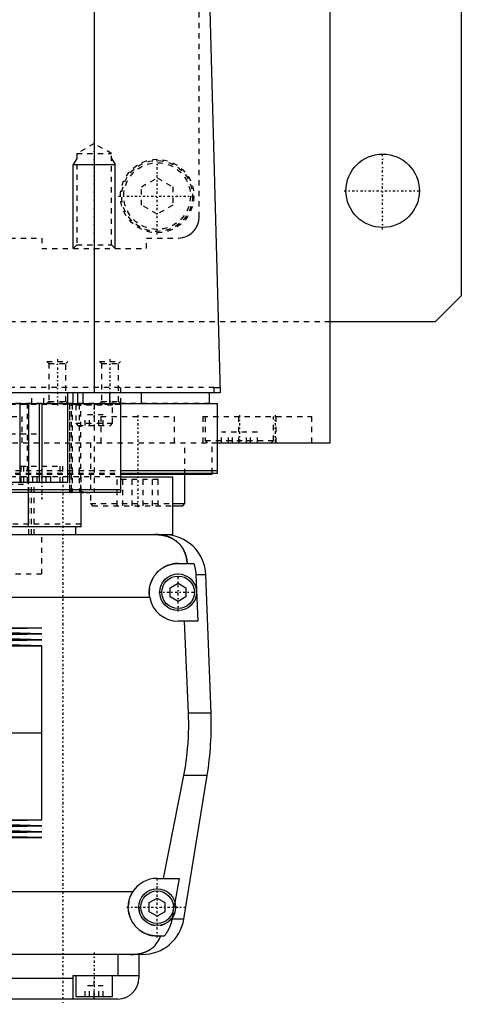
# Model space of a CAD drawing. Extents: x -125 to 125, y -123 to 447.
# Tile 4 of 10: x 41 to 125, y -82 to 106. Entities that reach past the tile are written whole.
import ezdxf

# ---------------------------------------------------------------- set-up
doc = ezdxf.new("R2010")
doc.units = 0
doc.linetypes.add('CENTER', pattern=[1.5, 0.45, -0.5, 0.05, -0.5])
doc.linetypes.add('DASHED', pattern=[2, 1, -1])
for name, color, linetype in [('AM_0', 7, 'CONTINUOUS'), ('AM_10', 7, 'CONTINUOUS'), ('AM_3', 7, 'DASHED'), ('AM_7', 7, 'CENTER')]:
    doc.layers.add(name, color=color, linetype=linetype)

msp = doc.modelspace()

# ---------------------------------------------------------------- linework, layer by layer
at = {"layer": 'AM_0', "color": 7, "linetype": 'CONTINUOUS'}
for p, q in [((125, 383), (125, 53)), ((100, 25), (100, 363)), ((55.06, 34.5), (55.06, 116.6)), ((76.83, 115.63), (79, 34.5)), ((125, 53), (120, 48)), ((120, 48), (100, 48)), ((79, 34.5), (-79, 34.5)), ((50, 17.5), (50, 34.5)), ((51, 32.5), (51, 34.5)), ((51.9, 32.5), (51.9, 34.5)), ((52.9, 32.5), (52.9, 34.5)), ((58, 32.5), (58, 34.5)), ((64, 32.5), (64, 34.5)), ((77, 32.5), (77, 34.5)), ((77.86, 34.5), (77.86, 35.5)), ((77.86, 35.5), (78.97, 35.5)), ((-78.5, 32.5), (78.5, 32.5)), ((40.83, 32.5), (40.83, 17.5)), ((42.5, 32.5), (42.5, 17.5)), ((44.5, 32.5), (44.5, 17.5)), ((45, 32.5), (45, 17.5)), ((60, 32.5), (60, 15.5)), ((78.5, 19.2), (78.5, 32.5)), ((78.56, 25), (100, 25)), ((88.79, 25), (88.79, 25.01)), ((60, 19.7), (78.5, 19.7)), ((60.01, 19), (77.5, 19)), ((60.04, 19.2), (78.5, 19.2)), ((72.29, 13.4), (72.29, 19)), ((77.5, 19), (77.5, 19.2)), ((-50, 17.5), (50, 17.5)), ((60.07, 18.5), (70, 18.5)), ((70, 7.5), (70, 18.5)), ((60, 16), (36, 16)), ((60, 15.5), (36, 15.5)), ((42.5, 9), (42.5, 15.5)), ((52.5, 9), (52.5, 15.5)), ((70.01, 13.4), (72.29, 13.4)), ((71.89, 13), (72.29, 13.4)), ((70, 13), (71.89, 13)), ((52.5, 9), (36, 9)), ((51.5, 7.5), (51.5, 9)), ((36, 7.5), (68.3, 7.5)), ((68.3, 7.5), (70, 7.5)), ((71, 2), (73.97, 2)), ((69.5, -2.63), (71, -1.77)), ((71, -1.77), (72.5, -2.63)), ((76.29, -0.2), (74.4, -0.2)), ((74.4, -0.2), (74.75, -9)), ((77.28, -26.54), (76.29, -0.2)), ((69.5, -4.37), (69.5, -2.63)), ((72.5, -2.63), (72.5, -4.37)), ((65.59, -4.5), (31.65, -4.5)), ((71, -5.23), (69.5, -4.37)), ((72.5, -4.37), (71, -5.23)), ((74.75, -9), (71, -9)), ((72.97, -26.54), (72.2, -9)), ((-45, -10.25), (45, -10.25)), ((22.5, -10.82), (45, -10.25)), ((45, -11.39), (22.5, -10.82)), ((-45, -11.39), (45, -11.39)), ((-45, -12.53), (45, -12.53)), ((22.5, -11.96), (45, -11.39)), ((45, -12.53), (22.5, -11.96)), ((22.5, -13.1), (45, -12.53)), ((45, -13.67), (22.5, -13.1)), ((-45, -13.67), (45, -13.67)), ((45, -30.25), (45, -13.67)), ((77.28, -26.54), (72.97, -26.54)), ((-45, -30.25), (45, -30.25)), ((45, -46.83), (45, -30.25)), ((68.19, -58), (72.1, -38.4)), ((76.54, -38.4), (72.1, -38.4)), ((72.1, -65.78), (76.54, -38.4)), ((-45, -46.83), (45, -46.83)), ((22.5, -47.4), (45, -46.83)), ((-45, -47.97), (45, -47.97)), ((45, -47.97), (22.5, -47.4)), ((22.5, -48.54), (45, -47.97)), ((45, -49.11), (22.5, -48.54)), ((-45, -49.11), (45, -49.11)), ((-45, -50.25), (45, -50.25)), ((22.5, -49.68), (45, -49.11)), ((45, -50.25), (22.5, -49.68)), ((67, -58), (71.21, -58)), ((71.21, -58), (70.39, -62.62)), ((22.85, -60.5), (62.39, -60.5)), ((65.5, -62.63), (67, -61.77)), ((67, -61.77), (68.5, -62.63)), ((65.5, -64.37), (65.5, -62.63)), ((68.5, -62.63), (68.5, -64.37)), ((67, -65.23), (65.5, -64.37)), ((68.5, -64.37), (67, -65.23)), ((69.87, -65.5), (69.82, -65.78)), ((72.1, -65.78), (69.82, -65.78)), ((68.39, -69), (67, -69)), ((64.2, -72.5), (12.5, -72.5)), ((59.5, -72.5), (59.5, -76.5)), ((63.5, -72.5), (63.5, -77)), ((51, -81), (51, -76.5)), ((51, -76.5), (63.5, -76.5)), ((51.5, -76.5), (51.5, -80.5)), ((58.5, -80.5), (58.5, -76.5)), ((12.5, -77), (51, -77)), ((51.5, -80.5), (58.5, -80.5)), ((55, -81), (55, -80.5)), ((59.5, -81), (12.5, -81))]:
    msp.add_line(p, q, dxfattribs=at)
for points in [[(72.74, 2, 0), (72.74, 2.05, 0), (72.73, 2.14, 0), (72.72, 2.23, 0), (72.72, 2.27, 0), (72.71, 2.32, 0), (72.7, 2.41, 0), (72.69, 2.5, 0), (72.68, 2.59, 0), (72.66, 2.68, 0), (72.65, 2.76, 0), (72.64, 2.81, 0), (72.63, 2.85, 0), (72.61, 2.94, 0), (72.6, 3.03, 0), (72.58, 3.11, 0), (72.56, 3.2, 0), (72.54, 3.28, 0), (72.52, 3.33, 0), (72.51, 3.37, 0), (72.49, 3.45, 0), (72.46, 3.53, 0), (72.45, 3.58, 0), (72.44, 3.62, 0), (72.41, 3.7, 0), (72.39, 3.78, 0), (72.37, 3.82, 0), (72.36, 3.86, 0), (72.33, 3.94, 0), (72.3, 4.01, 0), (72.27, 4.09, 0), (72.23, 4.17, 0), (72.2, 4.24, 0), (72.18, 4.28, 0), (72.17, 4.32, 0), (72.13, 4.39, 0), (72.1, 4.46, 0), (72.06, 4.54, 0), (72.02, 4.61, 0), (71.98, 4.68, 0), (71.96, 4.71, 0), (71.94, 4.75, 0), (71.9, 4.82, 0), (71.86, 4.89, 0), (71.82, 4.95, 0), (71.78, 5.02, 0), (71.73, 5.08, 0), (71.71, 5.12, 0), (71.69, 5.15, 0), (71.64, 5.21, 0), (71.6, 5.28, 0), (71.55, 5.34, 0), (71.5, 5.4, 0), (71.45, 5.46, 0), (71.43, 5.49, 0), (71.4, 5.52, 0), (71.35, 5.58, 0), (71.3, 5.64, 0), (71.25, 5.7, 0), (71.19, 5.75, 0), (71.14, 5.81, 0), (71.11, 5.84, 0), (71.08, 5.87, 0), (71.03, 5.92, 0), (70.97, 5.98, 0), (70.94, 6, 0), (70.91, 6.03, 0), (70.85, 6.08, 0), (70.79, 6.13, 0), (70.76, 6.16, 0), (70.73, 6.18, 0), (70.67, 6.23, 0), (70.6, 6.28, 0), (70.54, 6.33, 0), (70.47, 6.38, 0), (70.41, 6.43, 0), (70.37, 6.45, 0), (70.34, 6.47, 0), (70.27, 6.52, 0), (70.2, 6.56, 0), (70.13, 6.61, 0), (70.06, 6.65, 0), (69.99, 6.69, 0), (69.95, 6.71, 0), (69.91, 6.73, 0), (69.84, 6.77, 0), (69.76, 6.81, 0), (69.69, 6.85, 0), (69.61, 6.88, 0), (69.53, 6.92, 0), (69.5, 6.94, 0), (69.46, 6.95, 0), (69.38, 6.99, 0), (69.3, 7.02, 0), (69.22, 7.05, 0), (69.13, 7.08, 0), (69.05, 7.11, 0), (69.01, 7.13, 0), (68.97, 7.14, 0), (68.89, 7.17, 0), (68.8, 7.19, 0), (68.72, 7.22, 0), (68.63, 7.24, 0), (68.54, 7.27, 0), (68.5, 7.28, 0), (68.46, 7.29, 0), (68.37, 7.31, 0), (68.28, 7.33, 0), (68.23, 7.34, 0), (68.19, 7.35, 0), (68.1, 7.36, 0), (68.01, 7.38, 0), (67.96, 7.39, 0), (67.91, 7.4, 0), (67.82, 7.41, 0), (67.73, 7.42, 0), (67.64, 7.44, 0), (67.55, 7.45, 0), (67.45, 7.46, 0), (67.41, 7.46, 0), (67.36, 7.47, 0), (67.27, 7.47, 0), (67.17, 7.48, 0), (67.08, 7.49, 0), (66.99, 7.49, 0), (66.89, 7.49, 0), (66.85, 7.5, 0), (66.8, 7.5, 0), (66.7, 7.5, 0), (66.61, 7.5, 0), (66.56, 7.5, 0)], [(65.59, -4.5, 0), (65.58, -4.46, 0), (65.57, -4.37, 0), (65.55, -4.28, 0), (65.55, -4.23, 0), (65.54, -4.19, 0), (65.53, -4.1, 0), (65.52, -4.01, 0), (65.52, -3.92, 0), (65.51, -3.83, 0), (65.51, -3.74, 0), (65.5, -3.7, 0), (65.5, -3.65, 0), (65.5, -3.57, 0), (65.5, -3.48, 0), (65.5, -3.39, 0), (65.5, -3.31, 0), (65.51, -3.22, 0), (65.51, -3.18, 0), (65.51, -3.13, 0), (65.52, -3.04, 0), (65.53, -2.96, 0), (65.53, -2.91, 0), (65.54, -2.87, 0), (65.55, -2.78, 0), (65.56, -2.69, 0), (65.57, -2.65, 0), (65.57, -2.6, 0), (65.59, -2.52, 0), (65.61, -2.43, 0), (65.62, -2.34, 0), (65.64, -2.25, 0), (65.66, -2.17, 0), (65.68, -2.12, 0), (65.69, -2.08, 0), (65.71, -1.99, 0), (65.74, -1.91, 0), (65.76, -1.82, 0), (65.79, -1.74, 0), (65.82, -1.65, 0), (65.84, -1.61, 0), (65.85, -1.57, 0), (65.88, -1.48, 0), (65.92, -1.4, 0), (65.95, -1.32, 0), (65.99, -1.23, 0), (66.03, -1.15, 0), (66.05, -1.11, 0), (66.06, -1.07, 0), (66.11, -0.99, 0), (66.15, -0.91, 0), (66.19, -0.83, 0), (66.23, -0.76, 0), (66.28, -0.68, 0), (66.3, -0.64, 0), (66.32, -0.6, 0), (66.37, -0.53, 0), (66.42, -0.45, 0), (66.47, -0.38, 0), (66.52, -0.31, 0), (66.57, -0.24, 0), (66.6, -0.2, 0), (66.62, -0.17, 0), (66.68, -0.1, 0), (66.73, -0.03, 0), (66.76, 0, 0), (66.79, 0.04, 0), (66.84, 0.1, 0), (66.9, 0.17, 0), (66.93, 0.2, 0), (66.96, 0.23, 0), (67.02, 0.29, 0), (67.08, 0.35, 0), (67.14, 0.41, 0), (67.2, 0.47, 0), (67.26, 0.53, 0), (67.29, 0.56, 0), (67.32, 0.59, 0), (67.39, 0.65, 0), (67.45, 0.7, 0), (67.52, 0.76, 0), (67.59, 0.81, 0), (67.66, 0.87, 0), (67.69, 0.89, 0), (67.73, 0.92, 0), (67.8, 0.97, 0), (67.87, 1.02, 0), (67.95, 1.07, 0), (68.02, 1.12, 0), (68.1, 1.17, 0), (68.14, 1.2, 0), (68.17, 1.22, 0), (68.25, 1.26, 0), (68.33, 1.31, 0), (68.41, 1.35, 0), (68.49, 1.39, 0), (68.57, 1.44, 0), (68.61, 1.46, 0), (68.66, 1.48, 0), (68.74, 1.51, 0), (68.82, 1.55, 0), (68.91, 1.59, 0), (68.99, 1.62, 0), (69.08, 1.65, 0), (69.12, 1.67, 0), (69.17, 1.69, 0), (69.25, 1.72, 0), (69.34, 1.74, 0), (69.38, 1.76, 0), (69.43, 1.77, 0), (69.52, 1.8, 0), (69.61, 1.82, 0), (69.65, 1.83, 0), (69.7, 1.84, 0), (69.79, 1.86, 0), (69.88, 1.88, 0), (69.97, 1.9, 0), (70.06, 1.92, 0), (70.15, 1.93, 0), (70.19, 1.94, 0), (70.24, 1.95, 0), (70.33, 1.96, 0), (70.42, 1.97, 0), (70.51, 1.98, 0), (70.6, 1.99, 0), (70.69, 1.99, 0), (70.73, 1.99, 0), (70.78, 2, 0), (70.87, 2, 0), (70.96, 2, 0), (71, 2, 0)], [(73.97, 2, 0), (73.99, 1.94, 0), (74.03, 1.83, 0), (74.07, 1.71, 0), (74.09, 1.65, 0), (74.1, 1.59, 0), (74.14, 1.47, 0), (74.17, 1.34, 0), (74.2, 1.22, 0), (74.23, 1.1, 0), (74.26, 0.97, 0), (74.27, 0.91, 0), (74.28, 0.85, 0), (74.3, 0.72, 0), (74.32, 0.6, 0), (74.34, 0.47, 0), (74.35, 0.35, 0), (74.37, 0.23, 0), (74.37, 0.16, 0), (74.38, 0.1, 0), (74.39, -0.02, 0), (74.39, -0.14, 0), (74.4, -0.2, 0)], [(72.1, -38.4, 0), (72.17, -38.06, 0), (72.29, -37.39, 0), (72.4, -36.71, 0), (72.45, -36.38, 0), (72.5, -36.04, 0), (72.59, -35.36, 0), (72.68, -34.69, 0), (72.75, -34.02, 0), (72.82, -33.35, 0), (72.87, -32.69, 0), (72.9, -32.36, 0), (72.92, -32.03, 0), (72.96, -31.37, 0), (72.98, -30.72, 0), (73, -30.07, 0), (73.02, -29.43, 0), (73.02, -28.79, 0), (73.02, -28.47, 0), (73.02, -28.16, 0), (73.01, -27.51, 0), (72.99, -26.87, 0), (72.97, -26.54, 0)], [(67, -69, 0), (66.94, -69, 0), (66.83, -69, 0), (66.72, -68.99, 0), (66.67, -68.99, 0), (66.61, -68.99, 0), (66.5, -68.98, 0), (66.39, -68.97, 0), (66.27, -68.95, 0), (66.16, -68.94, 0), (66.05, -68.92, 0), (66, -68.91, 0), (65.94, -68.9, 0), (65.83, -68.87, 0), (65.72, -68.85, 0), (65.61, -68.82, 0), (65.5, -68.79, 0), (65.39, -68.76, 0), (65.34, -68.74, 0), (65.28, -68.72, 0), (65.17, -68.69, 0), (65.07, -68.65, 0), (65.02, -68.63, 0), (64.96, -68.61, 0), (64.86, -68.57, 0), (64.76, -68.52, 0), (64.7, -68.5, 0), (64.65, -68.47, 0), (64.55, -68.43, 0), (64.45, -68.37, 0), (64.36, -68.32, 0), (64.26, -68.27, 0), (64.16, -68.21, 0), (64.12, -68.18, 0), (64.07, -68.15, 0), (63.98, -68.1, 0), (63.89, -68.04, 0), (63.8, -67.97, 0), (63.71, -67.91, 0), (63.63, -67.85, 0), (63.59, -67.81, 0), (63.55, -67.78, 0), (63.46, -67.71, 0), (63.38, -67.64, 0), (63.31, -67.58, 0), (63.23, -67.51, 0), (63.16, -67.44, 0), (63.12, -67.4, 0), (63.09, -67.36, 0), (63.01, -67.29, 0), (62.94, -67.21, 0), (62.87, -67.14, 0), (62.81, -67.06, 0), (62.74, -66.98, 0), (62.71, -66.94, 0), (62.67, -66.9, 0), (62.61, -66.81, 0), (62.55, -66.73, 0), (62.49, -66.64, 0), (62.43, -66.55, 0), (62.37, -66.46, 0), (62.34, -66.42, 0), (62.31, -66.37, 0), (62.26, -66.28, 0), (62.2, -66.19, 0), (62.18, -66.14, 0), (62.15, -66.1, 0), (62.1, -66, 0), (62.05, -65.9, 0), (62.03, -65.86, 0), (62.01, -65.81, 0), (61.96, -65.71, 0), (61.92, -65.61, 0), (61.88, -65.51, 0), (61.84, -65.41, 0), (61.81, -65.31, 0), (61.79, -65.26, 0), (61.77, -65.21, 0), (61.74, -65.1, 0), (61.71, -65, 0), (61.68, -64.9, 0), (61.65, -64.79, 0), (61.63, -64.69, 0), (61.62, -64.63, 0), (61.61, -64.58, 0), (61.59, -64.47, 0), (61.57, -64.37, 0), (61.55, -64.26, 0), (61.54, -64.16, 0), (61.53, -64.05, 0), (61.52, -64, 0), (61.52, -63.95, 0), (61.51, -63.84, 0), (61.5, -63.73, 0), (61.5, -63.63, 0), (61.5, -63.52, 0), (61.5, -63.42, 0), (61.5, -63.37, 0), (61.5, -63.31, 0), (61.51, -63.21, 0), (61.51, -63.1, 0), (61.52, -62.99, 0), (61.53, -62.88, 0), (61.55, -62.77, 0), (61.56, -62.72, 0), (61.56, -62.66, 0), (61.58, -62.56, 0), (61.6, -62.45, 0), (61.61, -62.39, 0), (61.62, -62.34, 0), (61.65, -62.23, 0), (61.68, -62.12, 0), (61.69, -62.06, 0), (61.71, -62.01, 0), (61.74, -61.9, 0), (61.77, -61.79, 0), (61.81, -61.68, 0), (61.85, -61.57, 0), (61.89, -61.47, 0), (61.91, -61.41, 0), (61.93, -61.36, 0), (61.98, -61.26, 0), (62.03, -61.15, 0), (62.08, -61.05, 0), (62.13, -60.95, 0), (62.18, -60.84, 0), (62.21, -60.79, 0), (62.24, -60.74, 0), (62.3, -60.65, 0), (62.36, -60.55, 0), (62.39, -60.5, 0)], [(69.82, -65.78, 0), (69.8, -65.88, 0), (69.76, -66.08, 0), (69.71, -66.27, 0), (69.69, -66.37, 0), (69.66, -66.46, 0), (69.61, -66.65, 0), (69.55, -66.83, 0), (69.49, -67.01, 0), (69.42, -67.19, 0), (69.34, -67.38, 0), (69.3, -67.47, 0), (69.26, -67.57, 0), (69.17, -67.75, 0), (69.07, -67.93, 0), (68.98, -68.11, 0), (68.88, -68.28, 0), (68.77, -68.45, 0), (68.72, -68.53, 0), (68.67, -68.61, 0), (68.56, -68.77, 0), (68.45, -68.92, 0), (68.39, -69, 0)], [(61.92, -72.5, 0), (62.15, -72.5, 0), (62.41, -72.49, 0), (62.48, -72.49, 0), (62.55, -72.48, 0), (62.59, -72.48, 0), (62.63, -72.48, 0), (62.7, -72.47, 0), (62.77, -72.46, 0), (62.85, -72.46, 0), (62.92, -72.45, 0), (62.99, -72.44, 0), (63.03, -72.44, 0), (63.07, -72.43, 0), (63.14, -72.43, 0), (63.21, -72.42, 0), (63.25, -72.41, 0), (63.28, -72.41, 0), (63.36, -72.39, 0), (63.43, -72.38, 0), (63.46, -72.38, 0), (63.5, -72.37, 0), (63.57, -72.36, 0), (63.64, -72.34, 0), (63.71, -72.33, 0), (63.78, -72.31, 0), (63.86, -72.3, 0), (63.89, -72.29, 0), (63.93, -72.28, 0), (63.99, -72.26, 0), (64.06, -72.25, 0), (64.13, -72.23, 0), (64.2, -72.21, 0), (64.27, -72.19, 0), (64.3, -72.18, 0), (64.33, -72.17, 0), (64.4, -72.15, 0), (64.47, -72.13, 0), (64.53, -72.1, 0), (64.6, -72.08, 0), (64.66, -72.06, 0), (64.69, -72.04, 0), (64.72, -72.03, 0), (64.79, -72.01, 0), (64.85, -71.98, 0), (64.91, -71.95, 0), (64.97, -71.93, 0), (65.03, -71.9, 0), (65.06, -71.89, 0), (65.09, -71.87, 0), (65.15, -71.84, 0), (65.21, -71.81, 0), (65.27, -71.78, 0), (65.33, -71.75, 0), (65.39, -71.72, 0), (65.42, -71.7, 0), (65.45, -71.69, 0), (65.5, -71.65, 0), (65.56, -71.62, 0), (65.59, -71.6, 0), (65.61, -71.59, 0), (65.67, -71.55, 0), (65.72, -71.52, 0), (65.75, -71.5, 0), (65.78, -71.48, 0), (65.83, -71.44, 0), (65.88, -71.41, 0), (65.93, -71.37, 0), (65.98, -71.33, 0), (66.03, -71.29, 0), (66.06, -71.27, 0), (66.08, -71.25, 0), (66.13, -71.21, 0), (66.18, -71.17, 0), (66.34, -71.03, 0), (66.6, -70.77, 0), (66.84, -70.49, 0), (67.05, -70.19, 0), (67.15, -70.03, 0), (67.25, -69.87, 0), (67.42, -69.54, 0), (67.57, -69.18, 0), (67.64, -69, 0)]]:
    msp.add_polyline3d(points, dxfattribs=at)
for centre, radius in [((110, 73), 7), ((71, -3.5), 3.5), ((71, -3.5), 3.1), ((67, -63.5), 3.5), ((67, -63.5), 3.1)]:
    msp.add_circle(centre, radius, dxfattribs=at)
for centre, radius, start, end in [((68.3, -0.5), 8, 2.139, 90), ((71, -3.5), 5.5, 190.4757, 270), ((17.32, -28.78), 60, 350.775, 2.139), ((67, -63.5), 5.5, 90, 146.9443), ((64.2, -64.5), 8, 270, 350.775), ((59.5, -77), 4, 270, 0)]:
    msp.add_arc(centre, radius, start, end, dxfattribs=at)
at = {"layer": 'AM_10', "color": 7, "linetype": 'CONTINUOUS'}
for p, q in [((51.68, 79.17), (51, 78)), ((58.32, 79.17), (59, 78)), ((51, 62), (51, 78)), ((51, 78), (59, 78)), ((59, 62), (59, 78))]:
    msp.add_line(p, q, dxfattribs=at)
at = {"layer": 'AM_3', "color": 6, "linetype": 'DASHED'}
for p, q in [((75, 68), (75, 380)), ((55, 82), (51.68, 80.08)), ((58.32, 80.08), (55, 82)), ((51.68, 80.08), (51.68, 62.68)), ((51.68, 80.08), (58.32, 80.08)), ((58.32, 62.68), (58.32, 80.08)), ((64, 73.73), (67, 75.46)), ((67, 75.46), (70, 73.73)), ((64, 70.27), (64, 73.73)), ((70, 73.73), (70, 70.27)), ((67, 68.54), (64, 70.27)), ((70, 70.27), (67, 68.54)), ((-45, 64), (45, 64)), ((45, 64), (45, 62)), ((65, 64), (71, 64)), ((65, 62), (65, 64)), ((45, 62), (65, 62)), ((51.68, 62.68), (51, 62)), ((51.68, 62.68), (58.32, 62.68)), ((59, 62), (58.32, 62.68)), ((100, 48), (-100, 48)), ((46, 40.5), (46.38, 40.12)), ((46, 40.5), (50, 40.5)), ((46.38, 40.12), (46.38, 32.88)), ((46.38, 40.12), (49.62, 40.12)), ((49.62, 40.12), (50, 40.5)), ((49.62, 32.88), (49.62, 40.12)), ((56, 40.5), (56.38, 40.12)), ((56, 40.5), (60, 40.5)), ((56.38, 40.12), (56.38, 32.88)), ((56.38, 40.12), (59.62, 40.12)), ((59.62, 40.12), (60, 40.5)), ((59.62, 32.88), (59.62, 40.12)), ((77.86, 35.5), (-77.86, 35.5)), ((43.08, 32.5), (43.08, 34.5)), ((45.38, 32.5), (45.38, 34.5)), ((60, 35.5), (60, 32.5)), ((77, 32.5), (-60.01, 32.5)), ((60, 32.3), (-60, 32.3)), ((42.23, 32.5), (42.23, 17.5)), ((46.38, 32.88), (46, 32.5)), ((46.38, 32.88), (49.62, 32.88)), ((50, 32.5), (49.62, 32.88)), ((50.32, 32.3), (50.32, 16)), ((50.36, 16), (50.36, 32.3)), ((50.69, 16), (50.69, 32.3)), ((50.79, 32.3), (50.79, 16)), ((51.5, 32.2), (51.5, 28.7)), ((51.5, 32.2), (58.5, 32.2)), ((52.15, 32.3), (52.15, 16)), ((52.44, 16), (52.44, 32.3)), ((55, 32.3), (55, 15.5)), ((56.38, 32.88), (56, 32.5)), ((56.38, 32.88), (59.62, 32.88)), ((58.5, 28.7), (58.5, 32.2)), ((60, 32.5), (59.62, 32.88)), ((53.27, 28.3), (53.27, 30.3)), ((56.73, 30.3), (53.27, 30.3)), ((54.13, 28.3), (54.13, 30.3)), ((55.87, 28.3), (55.87, 30.3)), ((56.73, 28.3), (56.73, 30.3)), ((27.25, 30), (41.25, 30)), ((41.25, 25), (41.25, 30)), ((51.5, 28.7), (51.9, 28.3)), ((51.5, 28.7), (58.5, 28.7)), ((51.9, 28.3), (58.1, 28.3)), ((56.29, 30), (56.29, 25)), ((56.29, 30), (70.29, 30)), ((58.1, 28.3), (58.5, 28.7)), ((70.29, 25), (70.29, 30)), ((75.69, 30), (75.69, 25)), ((75.69, 30), (96.5, 30)), ((76.19, 30), (76.19, 25.4)), ((82.5, 30), (82.5, 25)), ((89.19, 25.4), (89.19, 30)), ((89.69, 25), (89.69, 30)), ((96.5, 25), (96.5, 30)), ((-45, 26.7), (45, 26.7)), ((79.25, 25), (79.25, 27)), ((86.12, 27), (79.25, 27)), ((80.58, 25), (80.58, 27)), ((81.36, 25), (81.36, 27)), ((84.01, 25), (84.01, 27)), ((84.8, 25), (84.8, 27)), ((86.12, 25), (86.12, 27)), ((-78.56, 25), (78.56, 25)), ((54.29, 25), (54.29, 13.4)), ((72.29, 19), (72.29, 25)), ((76.19, 25.4), (76.59, 25)), ((76.19, 25.4), (89.19, 25.4)), ((77.5, 19.2), (77.5, 25)), ((88.79, 25.01), (89.19, 25.4)), ((-60.04, 19.2), (60.04, 19.2)), ((-60.01, 19), (60.01, 19)), ((-60, 19.7), (60, 19.7)), ((41, 20.5), (41, 17.5)), ((41, 20.5), (49, 20.5)), ((41.5, 20.5), (41.5, 17.5)), ((48.5, 17.5), (48.5, 20.5)), ((49, 17.5), (49, 20.5)), ((52.5, 15.5), (52.5, 19.2)), ((60.07, 18.5), (0.87, 18.5)), ((22.53, 17.1), (42.53, 17.1)), ((42.53, 17.1), (42.13, 17.5)), ((42.5, 15.5), (42.5, 17.5)), ((42.53, 7.5), (42.53, 17.1)), ((43.03, 7.5), (43.03, 17.5)), ((46.73, 18.5), (43.27, 18.5)), ((43.27, 17.5), (43.27, 18.5)), ((43.53, 7.5), (43.53, 17.5)), ((44.13, 17.5), (44.13, 18.5)), ((45.87, 17.5), (45.87, 18.5)), ((46.73, 17.5), (46.73, 18.5)), ((67.19, 18), (59.38, 18)), ((59.38, 13), (59.38, 18)), ((60.43, 13), (60.43, 18)), ((62.24, 13), (62.24, 18)), ((64.33, 13), (64.33, 18)), ((66.14, 13), (66.14, 18)), ((67.19, 13), (67.19, 18)), ((60, 15.5), (54.31, 15.5)), ((55, 15.57), (60, 15.57)), ((54.29, 13.4), (54.69, 13)), ((54.29, 13.4), (70.01, 13.4)), ((54.69, 13), (70, 13)), ((52.5, 9.5), (-52.5, 9.5)), ((45, 0), (45, 7.5)), ((45, 0), (45, 7.5)), ((0, 0), (45, 0)), ((70.39, -62.62), (69.87, -65.5)), ((55, -80.5), (55, -76.5)), ((53.27, -80.5), (53.27, -78.5)), ((56.73, -78.5), (53.27, -78.5)), ((54.13, -80.5), (54.13, -78.5)), ((55.87, -80.5), (55.87, -78.5)), ((56.73, -80.5), (56.73, -78.5))]:
    msp.add_line(p, q, dxfattribs=at)
for points in [[(71, 64, 0), (71.15, 64, 0), (71.45, 64.02, 0), (71.75, 64.07, 0), (71.9, 64.1, 0), (72.05, 64.14, 0), (72.35, 64.24, 0), (72.65, 64.36, 0), (72.94, 64.5, 0), (73.21, 64.67, 0), (73.48, 64.86, 0), (73.61, 64.97, 0), (73.63, 64.99, 0), (73.67, 65.02, 0), (73.71, 65.06, 0), (73.73, 65.08, 0), (73.75, 65.1, 0), (73.79, 65.14, 0), (73.83, 65.17, 0), (73.87, 65.21, 0), (73.91, 65.25, 0), (73.95, 65.3, 0), (73.97, 65.32, 0), (73.99, 65.34, 0), (74.02, 65.38, 0), (74.06, 65.42, 0), (74.1, 65.47, 0), (74.13, 65.51, 0), (74.17, 65.56, 0), (74.19, 65.58, 0), (74.2, 65.6, 0), (74.24, 65.65, 0), (74.27, 65.7, 0), (74.31, 65.75, 0), (74.34, 65.8, 0), (74.38, 65.86, 0), (74.39, 65.88, 0), (74.41, 65.91, 0), (74.44, 65.96, 0), (74.47, 66.02, 0), (74.51, 66.07, 0), (74.54, 66.13, 0), (74.57, 66.19, 0), (74.58, 66.22, 0), (74.59, 66.25, 0), (74.62, 66.31, 0), (74.65, 66.37, 0), (74.68, 66.43, 0), (74.7, 66.49, 0), (74.73, 66.55, 0), (74.74, 66.58, 0), (74.75, 66.61, 0), (74.77, 66.68, 0), (74.8, 66.74, 0), (74.81, 66.77, 0), (74.82, 66.81, 0), (74.84, 66.87, 0), (74.86, 66.94, 0), (74.87, 66.97, 0), (74.87, 67, 0), (74.89, 67.07, 0), (74.91, 67.14, 0), (74.92, 67.21, 0), (74.93, 67.27, 0), (74.95, 67.34, 0), (74.95, 67.38, 0), (74.96, 67.41, 0), (74.97, 67.48, 0), (74.97, 67.55, 0), (74.98, 67.62, 0), (74.99, 67.69, 0), (74.99, 67.76, 0), (74.99, 67.79, 0), (75, 67.83, 0), (75, 67.9, 0), (75, 67.97, 0), (75, 68, 0)], [(50.32, 16, 0), (50.32, 16, 0), (50.32, 15.99, 0), (50.32, 15.98, 0), (50.32, 15.98, 0), (50.32, 15.98, 0), (50.32, 15.97, 0), (50.32, 15.96, 0), (50.32, 15.95, 0), (50.32, 15.95, 0), (50.32, 15.94, 0), (50.32, 15.94, 0), (50.32, 15.93, 0), (50.32, 15.92, 0), (50.32, 15.92, 0), (50.32, 15.91, 0), (50.32, 15.9, 0), (50.32, 15.9, 0), (50.32, 15.89, 0), (50.32, 15.89, 0), (50.32, 15.88, 0), (50.32, 15.87, 0), (50.32, 15.87, 0), (50.32, 15.87, 0), (50.32, 15.86, 0), (50.32, 15.85, 0), (50.32, 15.85, 0), (50.32, 15.84, 0), (50.32, 15.84, 0), (50.32, 15.83, 0), (50.32, 15.82, 0), (50.32, 15.82, 0), (50.32, 15.81, 0), (50.32, 15.81, 0), (50.32, 15.8, 0), (50.33, 15.8, 0), (50.33, 15.79, 0), (50.33, 15.78, 0), (50.33, 15.78, 0), (50.33, 15.77, 0), (50.33, 15.77, 0), (50.33, 15.76, 0), (50.33, 15.76, 0), (50.33, 15.75, 0), (50.33, 15.74, 0), (50.33, 15.74, 0), (50.33, 15.73, 0), (50.33, 15.73, 0), (50.33, 15.72, 0), (50.33, 15.72, 0), (50.33, 15.71, 0), (50.34, 15.71, 0), (50.34, 15.7, 0), (50.34, 15.69, 0), (50.34, 15.69, 0), (50.34, 15.69, 0), (50.34, 15.68, 0), (50.34, 15.68, 0), (50.34, 15.67, 0), (50.34, 15.67, 0), (50.34, 15.66, 0), (50.34, 15.66, 0), (50.34, 15.66, 0), (50.34, 15.65, 0), (50.35, 15.65, 0), (50.35, 15.64, 0), (50.35, 15.64, 0), (50.35, 15.64, 0), (50.35, 15.63, 0), (50.35, 15.63, 0), (50.35, 15.63, 0), (50.35, 15.62, 0), (50.35, 15.62, 0), (50.35, 15.61, 0), (50.35, 15.61, 0), (50.36, 15.6, 0), (50.36, 15.6, 0), (50.36, 15.6, 0), (50.36, 15.6, 0), (50.36, 15.59, 0), (50.36, 15.59, 0), (50.36, 15.58, 0), (50.36, 15.58, 0), (50.36, 15.58, 0), (50.36, 15.57, 0), (50.37, 15.57, 0), (50.37, 15.57, 0), (50.37, 15.56, 0), (50.37, 15.56, 0), (50.37, 15.56, 0), (50.37, 15.56, 0), (50.37, 15.55, 0), (50.37, 15.55, 0), (50.38, 15.55, 0), (50.38, 15.54, 0), (50.38, 15.54, 0), (50.38, 15.54, 0), (50.38, 15.54, 0), (50.38, 15.54, 0), (50.38, 15.53, 0), (50.39, 15.53, 0), (50.39, 15.53, 0), (50.39, 15.53, 0), (50.39, 15.52, 0), (50.39, 15.52, 0), (50.39, 15.52, 0), (50.39, 15.52, 0), (50.4, 15.52, 0), (50.4, 15.52, 0), (50.4, 15.52, 0), (50.4, 15.51, 0), (50.4, 15.51, 0), (50.4, 15.51, 0), (50.4, 15.51, 0), (50.41, 15.51, 0), (50.41, 15.51, 0), (50.41, 15.51, 0), (50.41, 15.51, 0), (50.41, 15.5, 0), (50.41, 15.5, 0), (50.42, 15.5, 0), (50.42, 15.5, 0), (50.42, 15.5, 0), (50.42, 15.5, 0), (50.42, 15.5, 0), (50.42, 15.5, 0), (50.43, 15.5, 0), (50.43, 15.5, 0), (50.43, 15.5, 0), (50.43, 15.5, 0), (50.43, 15.5, 0)], [(50.49, 15.5, 0), (50.49, 15.5, 0), (50.49, 15.5, 0), (50.49, 15.5, 0), (50.49, 15.5, 0), (50.49, 15.5, 0), (50.48, 15.5, 0), (50.48, 15.5, 0), (50.48, 15.5, 0), (50.48, 15.5, 0), (50.47, 15.5, 0), (50.47, 15.5, 0), (50.47, 15.5, 0), (50.47, 15.51, 0), (50.47, 15.51, 0), (50.47, 15.51, 0), (50.46, 15.51, 0), (50.46, 15.51, 0), (50.46, 15.51, 0), (50.46, 15.51, 0), (50.46, 15.51, 0), (50.45, 15.51, 0), (50.45, 15.52, 0), (50.45, 15.52, 0), (50.45, 15.52, 0), (50.45, 15.52, 0), (50.45, 15.52, 0), (50.45, 15.52, 0), (50.44, 15.53, 0), (50.44, 15.53, 0), (50.44, 15.53, 0), (50.44, 15.53, 0), (50.44, 15.53, 0), (50.44, 15.54, 0), (50.43, 15.54, 0), (50.43, 15.54, 0), (50.43, 15.54, 0), (50.43, 15.55, 0), (50.43, 15.55, 0), (50.42, 15.55, 0), (50.42, 15.55, 0), (50.42, 15.56, 0), (50.42, 15.56, 0), (50.42, 15.56, 0), (50.42, 15.57, 0), (50.42, 15.57, 0), (50.41, 15.57, 0), (50.41, 15.58, 0), (50.41, 15.58, 0), (50.41, 15.58, 0), (50.41, 15.59, 0), (50.41, 15.59, 0), (50.41, 15.59, 0), (50.4, 15.6, 0), (50.4, 15.6, 0), (50.4, 15.6, 0), (50.4, 15.61, 0), (50.4, 15.61, 0), (50.4, 15.62, 0), (50.4, 15.62, 0), (50.4, 15.63, 0), (50.4, 15.63, 0), (50.39, 15.63, 0), (50.39, 15.64, 0), (50.39, 15.64, 0), (50.39, 15.64, 0), (50.39, 15.65, 0), (50.39, 15.65, 0), (50.39, 15.66, 0), (50.39, 15.66, 0), (50.39, 15.66, 0), (50.39, 15.67, 0), (50.38, 15.67, 0), (50.38, 15.68, 0), (50.38, 15.68, 0), (50.38, 15.69, 0), (50.38, 15.69, 0), (50.38, 15.69, 0), (50.38, 15.7, 0), (50.38, 15.71, 0), (50.38, 15.71, 0), (50.38, 15.72, 0), (50.38, 15.72, 0), (50.37, 15.73, 0), (50.37, 15.73, 0), (50.37, 15.74, 0), (50.37, 15.74, 0), (50.37, 15.75, 0), (50.37, 15.75, 0), (50.37, 15.76, 0), (50.37, 15.76, 0), (50.37, 15.77, 0), (50.37, 15.77, 0), (50.37, 15.78, 0), (50.37, 15.79, 0), (50.37, 15.8, 0), (50.37, 15.8, 0), (50.37, 15.81, 0), (50.36, 15.81, 0), (50.36, 15.82, 0), (50.36, 15.82, 0), (50.36, 15.83, 0), (50.36, 15.84, 0), (50.36, 15.84, 0), (50.36, 15.85, 0), (50.36, 15.85, 0), (50.36, 15.86, 0), (50.36, 15.87, 0), (50.36, 15.87, 0), (50.36, 15.87, 0), (50.36, 15.88, 0), (50.36, 15.89, 0), (50.36, 15.89, 0), (50.36, 15.89, 0), (50.36, 15.9, 0), (50.36, 15.91, 0), (50.36, 15.92, 0), (50.36, 15.92, 0), (50.36, 15.93, 0), (50.36, 15.93, 0), (50.36, 15.94, 0), (50.36, 15.95, 0), (50.36, 15.95, 0), (50.36, 15.96, 0), (50.36, 15.97, 0), (50.36, 15.97, 0), (50.36, 15.98, 0), (50.36, 15.98, 0), (50.36, 15.99, 0), (50.36, 16, 0), (50.36, 16, 0)], [(50.49, 15.5, 0), (50.49, 15.5, 0), (50.5, 15.5, 0), (50.5, 15.5, 0), (50.5, 15.5, 0), (50.5, 15.5, 0), (50.5, 15.5, 0), (50.51, 15.5, 0), (50.51, 15.5, 0), (50.51, 15.5, 0), (50.51, 15.5, 0), (50.51, 15.5, 0), (50.52, 15.5, 0), (50.52, 15.51, 0), (50.52, 15.51, 0), (50.52, 15.51, 0), (50.53, 15.51, 0), (50.53, 15.51, 0), (50.53, 15.51, 0), (50.53, 15.51, 0), (50.53, 15.51, 0), (50.54, 15.52, 0), (50.54, 15.52, 0), (50.54, 15.52, 0), (50.54, 15.52, 0), (50.54, 15.52, 0), (50.54, 15.52, 0), (50.55, 15.52, 0), (50.55, 15.53, 0), (50.55, 15.53, 0), (50.55, 15.53, 0), (50.56, 15.53, 0), (50.56, 15.54, 0), (50.56, 15.54, 0), (50.56, 15.54, 0), (50.56, 15.54, 0), (50.57, 15.54, 0), (50.57, 15.55, 0), (50.57, 15.55, 0), (50.57, 15.55, 0), (50.58, 15.55, 0), (50.58, 15.56, 0), (50.58, 15.56, 0), (50.58, 15.56, 0), (50.58, 15.57, 0), (50.59, 15.57, 0), (50.59, 15.57, 0), (50.59, 15.58, 0), (50.59, 15.58, 0), (50.59, 15.58, 0), (50.6, 15.59, 0), (50.6, 15.59, 0), (50.6, 15.59, 0), (50.6, 15.6, 0), (50.6, 15.6, 0), (50.61, 15.6, 0), (50.61, 15.61, 0), (50.61, 15.61, 0), (50.61, 15.62, 0), (50.61, 15.62, 0), (50.62, 15.63, 0), (50.62, 15.63, 0), (50.62, 15.63, 0), (50.62, 15.63, 0), (50.62, 15.64, 0), (50.62, 15.64, 0), (50.63, 15.64, 0), (50.63, 15.65, 0), (50.63, 15.65, 0), (50.63, 15.66, 0), (50.63, 15.66, 0), (50.63, 15.66, 0), (50.64, 15.67, 0), (50.64, 15.68, 0), (50.64, 15.68, 0), (50.64, 15.69, 0), (50.64, 15.69, 0), (50.64, 15.69, 0), (50.65, 15.7, 0), (50.65, 15.7, 0), (50.65, 15.71, 0), (50.65, 15.72, 0), (50.65, 15.72, 0), (50.65, 15.72, 0), (50.66, 15.73, 0), (50.66, 15.73, 0), (50.66, 15.74, 0), (50.66, 15.75, 0), (50.66, 15.75, 0), (50.66, 15.76, 0), (50.66, 15.76, 0), (50.67, 15.77, 0), (50.67, 15.77, 0), (50.67, 15.78, 0), (50.67, 15.79, 0), (50.67, 15.79, 0), (50.67, 15.8, 0), (50.67, 15.8, 0), (50.67, 15.81, 0), (50.68, 15.81, 0), (50.68, 15.82, 0), (50.68, 15.83, 0), (50.68, 15.84, 0), (50.68, 15.84, 0), (50.68, 15.85, 0), (50.68, 15.85, 0), (50.68, 15.86, 0), (50.68, 15.86, 0), (50.68, 15.87, 0), (50.68, 15.87, 0), (50.68, 15.88, 0), (50.69, 15.89, 0), (50.69, 15.89, 0), (50.69, 15.89, 0), (50.69, 15.9, 0), (50.69, 15.91, 0), (50.69, 15.92, 0), (50.69, 15.92, 0), (50.69, 15.93, 0), (50.69, 15.93, 0), (50.69, 15.94, 0), (50.69, 15.95, 0), (50.69, 15.95, 0), (50.69, 15.96, 0), (50.69, 15.97, 0), (50.69, 15.97, 0), (50.69, 15.98, 0), (50.69, 15.98, 0), (50.69, 15.99, 0), (50.69, 16, 0), (50.69, 16, 0)], [(50.79, 16, 0), (50.79, 16, 0), (50.79, 15.99, 0), (50.79, 15.98, 0), (50.79, 15.98, 0), (50.79, 15.97, 0), (50.79, 15.97, 0), (50.79, 15.96, 0), (50.79, 15.95, 0), (50.79, 15.94, 0), (50.79, 15.94, 0), (50.79, 15.93, 0), (50.79, 15.93, 0), (50.79, 15.92, 0), (50.79, 15.91, 0), (50.79, 15.91, 0), (50.78, 15.9, 0), (50.78, 15.89, 0), (50.78, 15.89, 0), (50.78, 15.88, 0), (50.78, 15.88, 0), (50.78, 15.87, 0), (50.78, 15.87, 0), (50.78, 15.86, 0), (50.78, 15.86, 0), (50.78, 15.85, 0), (50.78, 15.84, 0), (50.78, 15.84, 0), (50.78, 15.83, 0), (50.77, 15.83, 0), (50.77, 15.82, 0), (50.77, 15.81, 0), (50.77, 15.81, 0), (50.77, 15.8, 0), (50.77, 15.8, 0), (50.77, 15.79, 0), (50.77, 15.78, 0), (50.76, 15.78, 0), (50.76, 15.77, 0), (50.76, 15.76, 0), (50.76, 15.76, 0), (50.76, 15.76, 0), (50.76, 15.75, 0), (50.75, 15.74, 0), (50.75, 15.74, 0), (50.75, 15.73, 0), (50.75, 15.73, 0), (50.75, 15.72, 0), (50.75, 15.72, 0), (50.74, 15.71, 0), (50.74, 15.71, 0), (50.74, 15.7, 0), (50.74, 15.7, 0), (50.74, 15.69, 0), (50.73, 15.69, 0), (50.73, 15.68, 0), (50.73, 15.68, 0), (50.73, 15.67, 0), (50.73, 15.67, 0), (50.72, 15.66, 0), (50.72, 15.66, 0), (50.72, 15.66, 0), (50.72, 15.65, 0), (50.72, 15.65, 0), (50.72, 15.64, 0), (50.71, 15.64, 0), (50.71, 15.64, 0), (50.71, 15.63, 0), (50.71, 15.63, 0), (50.71, 15.63, 0), (50.71, 15.62, 0), (50.7, 15.62, 0), (50.7, 15.61, 0), (50.7, 15.61, 0), (50.7, 15.61, 0), (50.69, 15.6, 0), (50.69, 15.6, 0), (50.69, 15.6, 0), (50.69, 15.59, 0), (50.68, 15.59, 0), (50.68, 15.59, 0), (50.68, 15.58, 0), (50.68, 15.58, 0), (50.67, 15.58, 0), (50.67, 15.57, 0), (50.67, 15.57, 0), (50.67, 15.57, 0), (50.67, 15.56, 0), (50.66, 15.56, 0), (50.66, 15.56, 0), (50.66, 15.55, 0), (50.66, 15.55, 0), (50.65, 15.55, 0), (50.65, 15.55, 0), (50.65, 15.54, 0), (50.65, 15.54, 0), (50.64, 15.54, 0), (50.64, 15.54, 0), (50.64, 15.53, 0), (50.64, 15.53, 0), (50.63, 15.53, 0), (50.63, 15.53, 0), (50.63, 15.53, 0), (50.62, 15.52, 0), (50.62, 15.52, 0), (50.62, 15.52, 0), (50.62, 15.52, 0), (50.62, 15.52, 0), (50.61, 15.52, 0), (50.61, 15.51, 0), (50.61, 15.51, 0), (50.61, 15.51, 0), (50.61, 15.51, 0), (50.6, 15.51, 0), (50.6, 15.51, 0), (50.6, 15.51, 0), (50.6, 15.51, 0), (50.59, 15.51, 0), (50.59, 15.5, 0), (50.59, 15.5, 0), (50.59, 15.5, 0), (50.58, 15.5, 0), (50.58, 15.5, 0), (50.58, 15.5, 0), (50.58, 15.5, 0), (50.57, 15.5, 0), (50.57, 15.5, 0), (50.57, 15.5, 0), (50.57, 15.5, 0), (50.57, 15.5, 0), (50.56, 15.5, 0)], [(52.15, 16, 0), (52.15, 15.99, 0), (52.15, 15.98, 0), (52.15, 15.97, 0), (52.15, 15.97, 0), (52.15, 15.96, 0), (52.15, 15.95, 0), (52.15, 15.94, 0), (52.16, 15.93, 0), (52.16, 15.92, 0), (52.16, 15.91, 0), (52.16, 15.91, 0), (52.16, 15.9, 0), (52.17, 15.89, 0), (52.17, 15.88, 0), (52.17, 15.87, 0), (52.18, 15.86, 0), (52.18, 15.85, 0), (52.18, 15.85, 0), (52.18, 15.84, 0), (52.19, 15.83, 0), (52.19, 15.82, 0), (52.2, 15.82, 0), (52.2, 15.81, 0), (52.2, 15.8, 0), (52.21, 15.8, 0), (52.21, 15.79, 0), (52.21, 15.79, 0), (52.22, 15.78, 0), (52.23, 15.77, 0), (52.23, 15.76, 0), (52.24, 15.75, 0), (52.24, 15.75, 0), (52.25, 15.74, 0), (52.25, 15.74, 0), (52.26, 15.73, 0), (52.26, 15.72, 0), (52.27, 15.72, 0), (52.28, 15.71, 0), (52.29, 15.7, 0), (52.29, 15.7, 0), (52.29, 15.7, 0), (52.3, 15.69, 0), (52.31, 15.68, 0), (52.31, 15.68, 0), (52.32, 15.67, 0), (52.33, 15.67, 0), (52.33, 15.66, 0), (52.34, 15.66, 0), (52.34, 15.65, 0), (52.35, 15.65, 0), (52.36, 15.64, 0), (52.37, 15.64, 0), (52.38, 15.63, 0), (52.38, 15.63, 0), (52.39, 15.63, 0), (52.39, 15.62, 0), (52.4, 15.62, 0), (52.41, 15.61, 0), (52.42, 15.61, 0), (52.43, 15.6, 0), (52.43, 15.6, 0), (52.44, 15.6, 0), (52.45, 15.6, 0), (52.46, 15.59, 0), (52.46, 15.59, 0), (52.49, 15.58, 0), (52.54, 15.56, 0), (52.59, 15.54, 0), (52.65, 15.53, 0), (52.71, 15.52, 0), (52.77, 15.51, 0), (52.8, 15.51, 0), (52.83, 15.51, 0), (52.89, 15.5, 0), (52.95, 15.5, 0), (52.98, 15.5, 0)], [(53.48, 15.5, 0), (53.44, 15.5, 0), (53.37, 15.5, 0), (53.3, 15.5, 0), (53.27, 15.51, 0), (53.24, 15.51, 0), (53.17, 15.51, 0), (53.1, 15.52, 0), (53.02, 15.53, 0), (52.95, 15.55, 0), (52.88, 15.57, 0), (52.85, 15.58, 0), (52.82, 15.59, 0), (52.76, 15.61, 0), (52.72, 15.63, 0), (52.71, 15.63, 0), (52.7, 15.64, 0), (52.69, 15.64, 0), (52.69, 15.64, 0), (52.68, 15.65, 0), (52.67, 15.66, 0), (52.66, 15.66, 0), (52.65, 15.67, 0), (52.64, 15.67, 0), (52.63, 15.68, 0), (52.63, 15.68, 0), (52.62, 15.69, 0), (52.61, 15.69, 0), (52.6, 15.7, 0), (52.59, 15.71, 0), (52.58, 15.72, 0), (52.58, 15.72, 0), (52.57, 15.72, 0), (52.57, 15.73, 0), (52.56, 15.74, 0), (52.55, 15.75, 0), (52.54, 15.76, 0), (52.53, 15.76, 0), (52.53, 15.77, 0), (52.53, 15.77, 0), (52.52, 15.78, 0), (52.51, 15.79, 0), (52.51, 15.8, 0), (52.5, 15.8, 0), (52.5, 15.81, 0), (52.49, 15.82, 0), (52.49, 15.83, 0), (52.48, 15.83, 0), (52.48, 15.84, 0), (52.47, 15.85, 0), (52.47, 15.86, 0), (52.46, 15.88, 0), (52.46, 15.89, 0), (52.46, 15.89, 0), (52.45, 15.9, 0), (52.45, 15.91, 0), (52.45, 15.92, 0), (52.45, 15.93, 0), (52.44, 15.95, 0), (52.44, 15.96, 0), (52.44, 15.96, 0), (52.44, 15.97, 0), (52.44, 15.98, 0), (52.44, 15.99, 0), (52.44, 16, 0)], [(53.48, 15.5, 0), (53.52, 15.5, 0), (53.6, 15.5, 0), (53.68, 15.5, 0), (53.72, 15.51, 0), (53.77, 15.51, 0), (53.85, 15.51, 0), (53.93, 15.52, 0), (54.02, 15.52, 0), (54.11, 15.53, 0), (54.19, 15.53, 0), (54.24, 15.54, 0), (54.28, 15.54, 0), (54.37, 15.55, 0), (54.45, 15.55, 0), (54.54, 15.55, 0), (54.62, 15.56, 0), (54.71, 15.56, 0), (54.75, 15.56, 0), (54.79, 15.56, 0), (54.88, 15.57, 0), (54.96, 15.57, 0), (55, 15.57, 0)], [(66.56, 7.5, 0), (66.61, 7.5, 0), (66.7, 7.5, 0), (66.8, 7.5, 0), (66.84, 7.5, 0), (66.89, 7.49, 0), (66.98, 7.49, 0), (67.08, 7.49, 0), (67.17, 7.48, 0), (67.26, 7.47, 0), (67.35, 7.47, 0), (67.4, 7.46, 0), (67.45, 7.46, 0), (67.54, 7.45, 0), (67.63, 7.44, 0), (67.72, 7.42, 0), (67.82, 7.41, 0), (67.91, 7.4, 0), (67.95, 7.39, 0), (68, 7.38, 0), (68.09, 7.37, 0), (68.18, 7.35, 0), (68.23, 7.34, 0), (68.27, 7.33, 0), (68.36, 7.31, 0), (68.45, 7.29, 0), (68.49, 7.28, 0), (68.53, 7.27, 0), (68.62, 7.24, 0), (68.71, 7.22, 0), (68.79, 7.2, 0), (68.88, 7.17, 0), (68.96, 7.14, 0), (69, 7.13, 0), (69.04, 7.11, 0), (69.13, 7.08, 0), (69.21, 7.05, 0), (69.29, 7.02, 0), (69.37, 6.99, 0), (69.45, 6.96, 0), (69.49, 6.94, 0), (69.53, 6.92, 0), (69.6, 6.89, 0), (69.68, 6.85, 0), (69.76, 6.81, 0), (69.83, 6.77, 0), (69.91, 6.74, 0), (69.94, 6.72, 0), (69.98, 6.69, 0), (70.05, 6.65, 0), (70.12, 6.61, 0), (70.19, 6.57, 0), (70.26, 6.52, 0), (70.33, 6.48, 0), (70.37, 6.46, 0), (70.4, 6.43, 0), (70.47, 6.39, 0), (70.53, 6.34, 0), (70.6, 6.29, 0), (70.66, 6.24, 0), (70.72, 6.19, 0), (70.75, 6.17, 0), (70.78, 6.14, 0), (70.84, 6.09, 0), (70.9, 6.04, 0), (70.93, 6.01, 0), (70.96, 5.98, 0), (71.02, 5.93, 0), (71.08, 5.87, 0), (71.1, 5.85, 0), (71.13, 5.82, 0), (71.19, 5.76, 0), (71.24, 5.71, 0), (71.29, 5.65, 0), (71.34, 5.59, 0), (71.4, 5.53, 0), (71.42, 5.5, 0), (71.45, 5.47, 0), (71.5, 5.41, 0), (71.54, 5.35, 0), (71.59, 5.28, 0), (71.64, 5.22, 0), (71.68, 5.16, 0), (71.71, 5.12, 0), (71.73, 5.09, 0), (71.77, 5.02, 0), (71.82, 4.96, 0), (71.86, 4.89, 0), (71.9, 4.82, 0), (71.94, 4.75, 0), (71.96, 4.72, 0), (71.98, 4.68, 0), (72.02, 4.61, 0), (72.06, 4.54, 0), (72.1, 4.46, 0), (72.13, 4.39, 0), (72.17, 4.32, 0), (72.18, 4.28, 0), (72.2, 4.24, 0), (72.24, 4.16, 0), (72.27, 4.09, 0), (72.3, 4.01, 0), (72.33, 3.93, 0), (72.36, 3.85, 0), (72.37, 3.81, 0), (72.39, 3.77, 0), (72.42, 3.69, 0), (72.44, 3.61, 0), (72.46, 3.57, 0), (72.47, 3.52, 0), (72.49, 3.44, 0), (72.52, 3.36, 0), (72.53, 3.32, 0), (72.54, 3.27, 0), (72.56, 3.19, 0), (72.58, 3.1, 0), (72.6, 3.02, 0), (72.62, 2.93, 0), (72.63, 2.84, 0), (72.64, 2.8, 0), (72.65, 2.76, 0), (72.66, 2.67, 0), (72.68, 2.58, 0), (72.72, 2.27, 0), (72.74, 2, 0)]]:
    msp.add_polyline3d(points, dxfattribs=at)
for radius in [7, 6.75, 6.35]:
    msp.add_circle((67, 72), radius, dxfattribs=at)
for centre, radius, start, end in [((51.6, 32.2), 0.1, 90, 180), ((58.4, 32.2), 0.1, 0, 90), ((71, -3.5), 5.5, 90, 190.4757), ((67, -63.5), 5.5, 146.9443, 270), ((67, -63.5), 3.5, 180, 325.0753)]:
    msp.add_arc(centre, radius, start, end, dxfattribs=at)
at = {"layer": 'AM_7', "color": 4, "linetype": 'CENTER'}
for p, q in [((55, 83), (55, 61)), ((67, 64.65), (67, 79.35)), ((110, 65.65), (110, 80.35)), ((59.65, 72), (74.35, 72)), ((102.65, 73), (117.35, 73)), ((48, 40.9), (48, 32.1)), ((58, 40.9), (58, 32.1)), ((55, 32.5), (55, 28.1)), ((63.29, 30.25), (63.29, 12.4)), ((82.69, 30.25), (82.69, 24.75)), ((89.5, 30.25), (89.5, 24.75)), ((45, 20.8), (45, 14.2)), ((49, 17), (49, -82)), ((71, -7.18), (71, 0.18)), ((67.33, -3.5), (74.68, -3.5)), ((67, -69.27), (67, -57.73)), ((61.23, -63.5), (72.78, -63.5)), ((55, -72.1), (55, -80.9))]:
    msp.add_line(p, q, dxfattribs=at)

doc.saveas('drawing.dxf')
